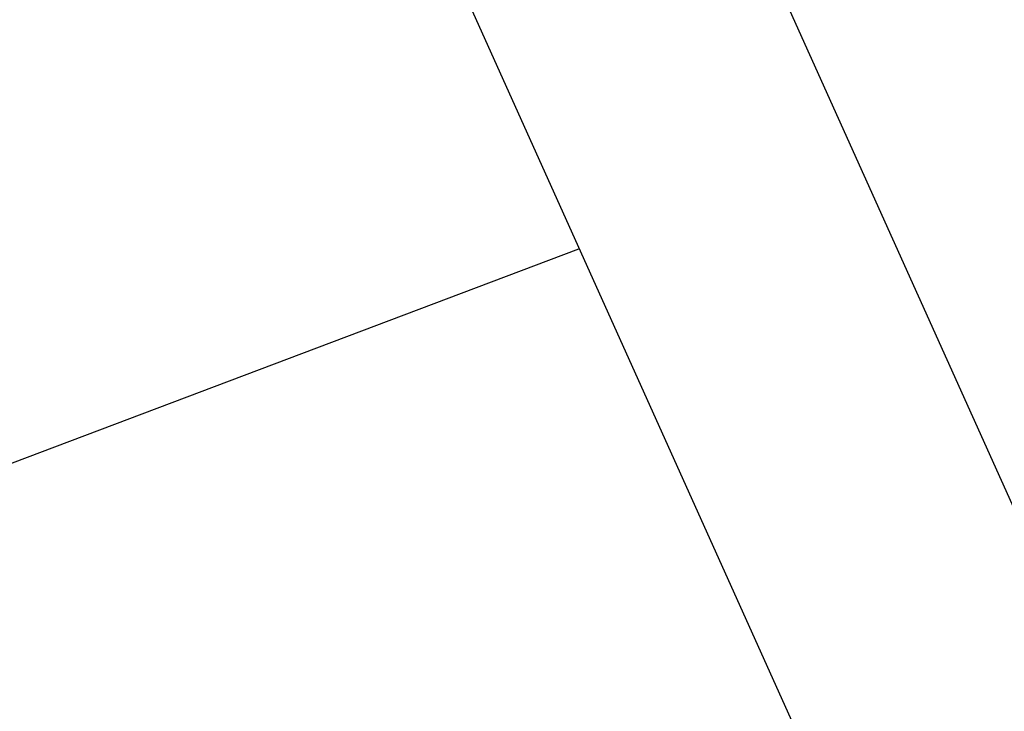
# Model space of a CAD drawing. Extents: x 446005 to 446745, y 447032 to 448234.
# Tile 61 of 127: x 446329.96 to 446333.36, y 447320.01 to 447322.39. Entities that reach past the tile are written whole.
import ezdxf

# ---------------------------------------------------------------- set-up
doc = ezdxf.new("R2010")
doc.units = 0
doc.header["$LTSCALE"] = 2
doc.header["$MEASUREMENT"] = 0
doc.linetypes.add('AUSGEZOGEN', pattern=[0])
for name, color, linetype in [('BOESCHG', 250, 'AUSGEZOGEN'), ('DB-Autohof', 15, 'CONTINUOUS'), ('FBRTOP', 250, 'AUSGEZOGEN')]:
    doc.layers.add(name, color=color, linetype=linetype)

msp = doc.modelspace()

# ---------------------------------------------------------------- linework, layer by layer
at = {"layer": 'BOESCHG'}
msp.add_lwpolyline([(446482.7459, 447140.5546, 0.000007), (446485.0918, 447124.3992, 0.000282)], format="xyb", dxfattribs=at)
at = {"layer": 'DB-Autohof', "linetype": 'Continuous'}
for p, q in [((446332.3718, 447322.9809), (446333.6548, 447320.1282)), ((446331.4726, 447322.5426), (446332.7557, 447319.6899)), ((446329.1245, 447320.5578), (446331.8932, 447321.6033))]:
    msp.add_line(p, q, dxfattribs=at)
at = {"layer": 'FBRTOP'}
for points in [[(446412.075, 447372.655, 0.000006), (446414.0837, 447357.131, 0.00001), (446415.257, 447348.066, 0.000016), (446416.8535, 447335.736, -0.000001), (446418.45, 447323.406, -0.000146), (446420.5278, 447307.3219, -0.000272), (446421.634, 447298.702, -0.00647), (446421.7086, 447298.0517, -0.000174), (446424.154, 447273.889, -0.003297), (446424.4668, 447270.5686, -0.001172), (446425.263, 447261.222)], [(446363.327, 447740.4477, 0.000002), (446366.277, 447717.758, 0.000326)]]:
    msp.add_lwpolyline(points, format="xyb", dxfattribs=at)

doc.saveas('drawing.dxf')
